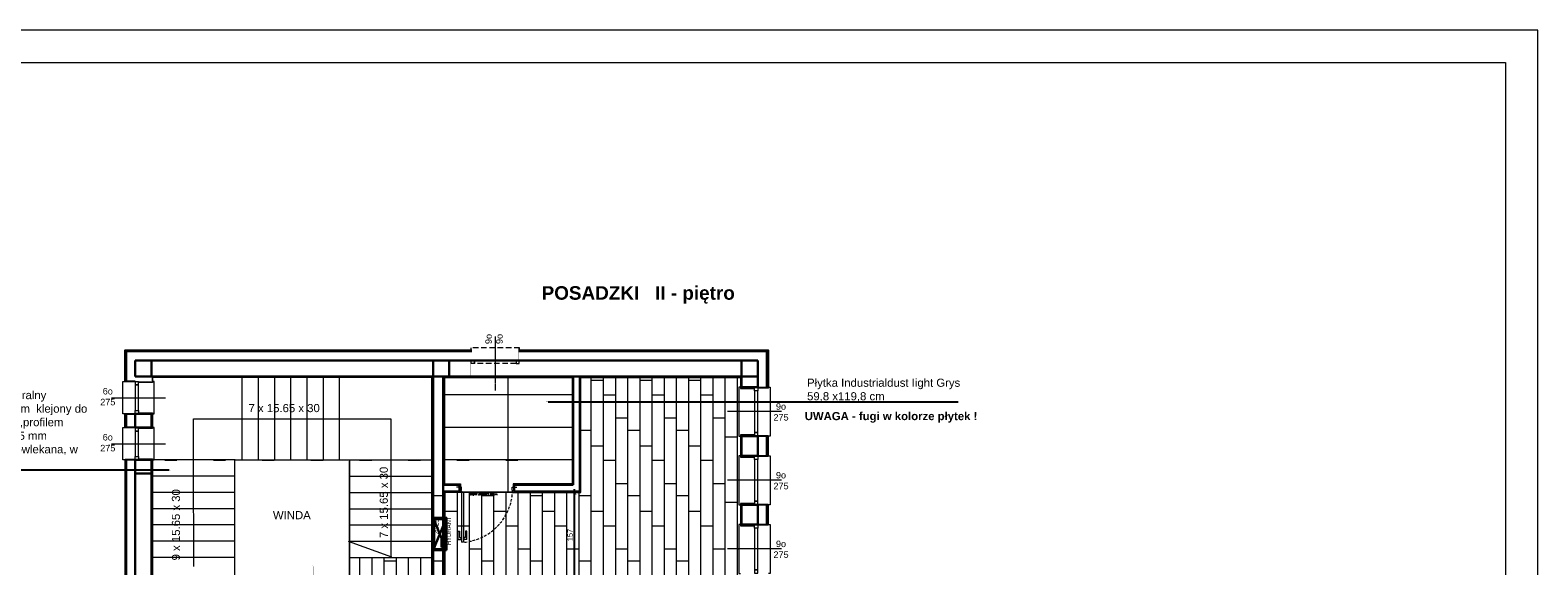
# Model space of a CAD drawing. Header units: millimetres. Extents: x -9038497 to 54128, y -10570064 to 59476.
# Tile 54 of 135: x 34971 to 37756, y 25113 to 26102. Entities that reach past the tile are written whole.
import ezdxf
from ezdxf import colors
from ezdxf.entities.mleader import LeaderData, LeaderLine
from ezdxf.math import Vec2, Vec3

# ---------------------------------------------------------------- set-up
doc = ezdxf.new("R2010")
doc.units = ezdxf.units.MM
doc.header["$LTSCALE"] = 0.8
doc.header["$PDMODE"] = 2
for name, pattern in [('Dash', [0.435, 0.3175, -0.1175]), ('DASHDOT', [1, 0.5, -0.25, 0, -0.25]), ('DASHED', [19.05, 12.7, -6.35]), ('DASHED2', [9.525, 6.35, -3.175])]:
    doc.linetypes.add(name, pattern=pattern)
for name, color, linetype, lineweight in [('0 proj_okna', 4, 'Continuous', 0), ('0 proj_widok widok widok', 7, 'Continuous', 0), ('A PPOŻ', 1, 'Continuous', 30), ('ocieplenie', 214, 'Continuous', 13), ('OPIS', 122, 'Continuous', 18), ('SCIANY', 1, 'Continuous', 30), ('tynk', 252, 'Continuous', 5)]:
    doc.layers.add(name, color=color, linetype=linetype, lineweight=lineweight)
for name, color, linetype in [('SCHODY', 2, 'Continuous'), ('STOLARKA', 4, 'Continuous'), ('strop podw.', 3, 'Continuous')]:
    doc.layers.add(name, color=color, linetype=linetype)
doc.styles.add('12', font='ARIALN.TTF', dxfattribs={"height": 12})
doc.styles.add('ARIAL_CE', font='arial.ttf', dxfattribs={"height": 15})
doc.styles.add('ARIAL_WYM50', font='arial.ttf', dxfattribs={"height": 15})
doc.styles.get("Standard").update_dxf_attribs({"font": 'g12f13.shx', "width": 0.8, "height": 10})
doc.styles.add('WYMIAR-20', font='ARIALN.TTF', dxfattribs={"height": 4})
doc.styles.add('WYMIAR-50', font='ARIALN.TTF', dxfattribs={"height": 10})
doc.dimstyles.new('SKALA-50', dxfattribs={"dimscale": 5, "dimtxt": 10, "dimasz": 1.5, "dimexe": 1.3, "dimexo": 1.3, "dimgap": 0.5, "dimtad": 1, "dimdec": 1, "dimrnd": 0.5, "dimdsep": 46, "dimtxsty": 'WYMIAR-50', "dimblk": 'ARCHTICK', "dimcen": 1.5, "dimdle": 1.3, "dimadec": 0, "dimazin": 0, "dimtfac": 1, "dimtdec": 1, "dimtix": 1, "dimtmove": 2, "dimatfit": 3, "dimfxl": 2, "dimfxlon": 1, "dimtolj": 1, "dimarcsym": 0})

# ---------------------------------------------------------------- blocks, each defined once
blk = doc.blocks.new('G$C5CBE0247')
at = {"layer": 'STOLARKA', "color": 5, "lineweight": 0}
for points in [[(0, 55), (0, 58), (60, 58), (60, 55)], [(0, 3), (0, 0), (60, 0), (60, 3)]]:
    blk.add_lwpolyline(points, dxfattribs=at)
for points in [[(0.5, 23), (6.5, 23), (6.5, 29), (0.5, 29)], [(53.5, 23), (6.5, 23), (6.5, 29), (53.5, 29)], [(59.5, 23), (53.5, 23), (53.5, 29), (59.5, 29)]]:
    blk.add_lwpolyline(points, close=True, dxfattribs=at)
blk = doc.blocks.new('G$C21C1C319')
at = {"layer": 'STOLARKA', "color": 5, "lineweight": 0}
blk.add_line((30, 0), (30, 100), dxfattribs=at)
for points in [[(0.5, 44), (6.5, 44), (6.5, 50), (0.5, 50)], [(53.5, 44), (6.5, 44), (6.5, 50), (53.5, 50)], [(59.5, 44), (53.5, 44), (53.5, 50), (59.5, 50)]]:
    blk.add_lwpolyline(points, close=True, dxfattribs=at)
blk.add_lwpolyline([(0, 24), (0, 21), (60, 21), (60, 24)], dxfattribs=at)
at = {"lineweight": 0, "ltscale": 40}
blk.add_blockref('G$C5CBE0247', (0, 21), dxfattribs=at)
blk = doc.blocks.new('G$C772A7A8F')
at = {"layer": 'STOLARKA', "color": 5, "lineweight": 0}
blk.add_line((100, 45), (0, 45), dxfattribs=at)
for points in [[(24, 0), (21, 0), (21, 90), (24, 90)], [(76, 0), (79, 0), (79, 90), (76, 90)]]:
    blk.add_lwpolyline(points, dxfattribs=at)
for points in [[(56, 89.5), (56, 83.5), (50, 83.5), (50, 89.5)], [(56, 83.5), (56, 6.5), (50, 6.5), (50, 83.5)], [(56, 0.5), (56, 6.5), (50, 6.5), (50, 0.5)]]:
    blk.add_lwpolyline(points, close=True, dxfattribs=at)
blk = doc.blocks.new('G$CFDD6B8A7')
at = {"color": 1}
for p, q in [((60, 33), (0, 8)), ((60, 8), (0, 33)), ((9.7, 16.2), (16.2, 14.5)), ((9.9, 17.1), (16.4, 15.4)), ((16.4, 15.4), (16.2, 14.5)), ((16.2, 14.5), (16.5, 14.3)), ((16.4, 15.4), (16.8, 15.4)), ((16.8, 15.4), (16.5, 14.3)), ((16.5, 14.3), (16.7, 14.2)), ((17.1, 15.6), (16.7, 13.9)), ((16.7, 13.9), (17, 13.8)), ((16.8, 15.4), (17.1, 15.4)), ((17.5, 15.5), (17, 13.8)), ((17.1, 15.6), (17.5, 15.5)), ((17.1, 14.1), (20.4, 13.7)), ((17.4, 15.3), (20.5, 14)), ((20.4, 13.7), (20.8, 13.6)), ((20.5, 14), (20.8, 13.9)), ((20.8, 13.9), (20.8, 13.6))]:
    blk.add_line(p, q, dxfattribs=at)
for points in [[(0, 8), (60, 8), (60, 33), (0, 33)], [(5.6, 17.6), (22.3, 17.6), (22.3, 11.3), (5.6, 11.3)]]:
    blk.add_lwpolyline(points, close=True, dxfattribs=at)
blk.add_lwpolyline([(4.8, 10.4), (55.2, 10.4, 0.414214), (57.6, 12.8), (57.6, 28.2, 0.414214), (55.2, 30.6), (4.8, 30.6, 0.414214), (2.4, 28.2), (2.4, 12.8, 0.414214)], format="xyb", close=True, dxfattribs=at)
for radius in [1.72, 0.822]:
    blk.add_circle((9.7, 14.5), radius, dxfattribs=at)
blk.add_arc((9.6, 14.5), 2.62, 84.9879, 25.3614, dxfattribs=at)
at = {"color": 1, "char_height": 8, "width": 34.782, "attachment_point": 1, "style": '12'}
for s, insert in [(' \\P20/25', (29.7, 44.1)), ('HYDRANT ', (9.5, 8))]:
    blk.add_mtext(s, dxfattribs=dict(at, insert=insert))
blk = doc.blocks.new('_ArchTick')
at = {"color": 0, "linetype": 'ByBlock', "const_width": 0.15}
blk.add_lwpolyline([(-0.5, -0.5), (0.5, 0.5)], dxfattribs=at)
blk = doc.blocks.new('*D2560')
at = {"layer": '0 proj_widok widok widok', "color": 0, "lineweight": -2, "ltscale": 0.8, "transparency": 16777216}
for p, q in [((35976, 25247.9), (35969.5, 25247.9)), ((35976, 25254.4), (35976, 25084.4)), ((35976, 25090.9), (35969.5, 25090.9))]:
    blk.add_line(p, q, dxfattribs=at)
at = {"layer": 'Defpoints', "color": 0, "lineweight": 0, "ltscale": 0.8, "transparency": 16777216}
for p in [(35977.3, 25247.9), (35976, 25090.9), (35977.3, 25090.9)]:
    blk.add_point(p, dxfattribs=at)
at = {"layer": '0 proj_widok widok widok', "color": 0, "lineweight": -2, "ltscale": 0.8, "transparency": 16777216, "xscale": 7.5, "yscale": 7.5, "zscale": 7.5}
for p, rotation in [((35976, 25247.9), 90), ((35976, 25090.9), 270)]:
    blk.add_blockref('_ArchTick', p, dxfattribs=dict(at, rotation=rotation))
at = {"layer": '0 proj_widok widok widok', "color": 0, "lineweight": 0, "ltscale": 0.8, "transparency": 16777216, "insert": (35968.4, 25169.4), "char_height": 10, "attachment_point": 5, "rotation": 90, "style": 'WYMIAR-50'}
blk.add_mtext('\\A1;157', dxfattribs=at)
blk = doc.blocks.new('klamka1 rz')
at = {"layer": '0 proj_okna', "lineweight": 0}
for p, q in [((4646.6, 29464.6), (4641.7, 29464.6)), ((4641.7, 29463.9), (4641.7, 29464.6)), ((4641.7, 29463.9), (4646.6, 29463.9)), ((4642.4, 29458.6), (4642.4, 29463.9)), ((4642.4, 29458.6), (4657.4, 29458.6)), ((4645.9, 29461.1), (4645.9, 29463.9)), ((4657.4, 29461.1), (4645.9, 29461.1)), ((4646.6, 29463.9), (4646.6, 29464.6)), ((4657.4, 29458.6), (4657.4, 29461.1))]:
    blk.add_line(p, q, dxfattribs=at)

msp = doc.modelspace()

# ---------------------------------------------------------------- linework, layer by layer
at = {"layer": '0 proj_okna', "lineweight": 0}
for p, q in [((35767.68, 25258.01), (35758.68, 25258.01)), ((35766.68, 25248.01), (35758.68, 25248.01)), ((35763.68, 25248.01), (35763.68, 25258.01)), ((35766.68, 25248.01), (35766.68, 25252.01)), ((35766.68, 25252.01), (35767.68, 25252.01)), ((35767.68, 25252.01), (35767.68, 25258.01)), ((35771.68, 25248.01), (35767.68, 25248.01)), ((35767.68, 25248.01), (35767.68, 25156.19)), ((35771.68, 25248.01), (35771.68, 25156.19)), ((35861.15, 25258.01), (35870.15, 25258.01)), ((35861.15, 25252.01), (35861.15, 25258.01)), ((35862.15, 25252.01), (35861.15, 25252.01)), ((35862.15, 25248.01), (35862.15, 25252.01)), ((35862.15, 25248.01), (35870.15, 25248.01)), ((35865.15, 25248.01), (35865.15, 25258.01)), ((35771.68, 25156.19), (35767.68, 25156.19))]:
    msp.add_line(p, q, dxfattribs=at)
for radius in [2.71, 2]:
    msp.add_arc((35766.68, 25248.01), radius, 0, 90, dxfattribs=at)
at = {"layer": '0 proj_okna', "linetype": 'DASHED2', "lineweight": 0}
msp.add_arc((35763.15, 25254.73), 99.03, 275.93595, 356.11372, dxfattribs=at)
at = {"layer": '0 proj_widok widok widok', "lineweight": 0}
for p, q in [((35853.59, 25460.11), (35853.59, 25248.75)), ((36006.95, 25460.05), (36006.95, 25090.57)), ((36029.45, 25460.06), (36029.45, 25093.13)), ((36051.95, 25460.07), (36051.95, 25093.13)), ((36074.45, 25460.08), (36074.45, 25093.13)), ((36096.95, 25460.09), (36096.95, 25093.13)), ((36119.45, 25460.1), (36119.45, 25093.13)), ((36141.95, 25460.1), (36141.95, 25090.57)), ((36164.45, 25460.11), (36164.45, 23814.08)), ((36186.95, 25460.12), (36186.95, 23814.08)), ((36209.45, 25460.13), (36209.45, 23814.08)), ((36231.95, 25460.14), (36231.95, 23814.08)), ((36254.45, 25460.15), (36254.45, 23814.08)), ((36276.95, 25460.16), (36276.95, 23814.08)), ((35972.04, 25428.07), (35736.04, 25428.07)), ((35970.92, 25368.27), (35736.04, 25368.27)), ((35972.04, 25308.47), (35736.04, 25308.47)), ((35736.95, 25248.03), (35736.95, 24956.03)), ((35759.45, 25248.03), (35759.45, 23814.08)), ((35766.53, 25248.69), (35862.66, 25248.69)), ((35862.57, 25248.75), (35766.55, 25248.75)), ((35781.95, 25248.69), (35781.95, 23814.08)), ((35804.45, 25248.69), (35804.45, 23814.08)), ((35826.95, 25248.69), (35826.95, 23814.08)), ((35849.45, 25248.69), (35849.45, 23814.08)), ((35871.95, 25248.03), (35871.95, 23814.08)), ((35894.45, 25248.03), (35894.45, 23814.08)), ((35916.95, 25248.03), (35916.95, 23814.08)), ((35939.45, 25248.03), (35939.45, 23814.08)), ((35961.95, 25248.03), (35961.95, 23814.08)), ((35984.45, 25248.03), (35984.45, 23814.08)), ((35579.45, 25128.03), (35579.45, 23814.08)), ((35601.95, 25128.03), (35601.95, 23814.08)), ((35624.45, 25128.03), (35624.45, 23814.08)), ((35646.95, 25128.03), (35646.95, 23814.08)), ((35669.45, 25128.03), (35669.45, 23814.08)), ((35691.95, 25128.03), (35691.95, 23814.08))]:
    msp.add_line(p, q, dxfattribs=at)
for points in [[(33556.39, 23153.8), (37756.39, 23153.8), (37756.39, 26101.8), (33556.39, 26101.8)], [(33556.39, 23153.8), (37756.39, 23153.8), (37756.39, 26101.8), (33556.39, 26101.8)], [(33876.39, 26041.8), (37696.39, 26041.8), (37696.39, 23213.8), (33876.39, 23213.8)]]:
    msp.add_lwpolyline(points, close=True, dxfattribs=at)
at = {"layer": 'ocieplenie', "lineweight": 0, "ltscale": 40}
for points, const_width in [([(35165.04, 25451.03), (35143.06, 25451.03), (35143.06, 25514.03), (36337.04, 25514.03), (36337.04, 25441.28), (36315.04, 25441.28)], 0.1), ([(35165.04, 25366.03), (35143.04, 25366.03), (35143.04, 25395.03), (35165.04, 25395.03)], 0.1), ([(36315.04, 25315.44), (36330.04, 25315.44), (36330.04, 25352.28), (36315.04, 25352.28)], 0.2), ([(36315.04, 25313.44), (36337.04, 25313.44), (36337.04, 25354.28), (36315.04, 25354.28)], 0.1), ([(35165.04, 25310.03), (35143.06, 25310.03), (35143.06, 24974.03), (34933.04, 24974.03), (34933.04, 24792.53), (34933.04, 24300.03), (35143.06, 24300.03), (35143.06, 24144.61), (35153.04, 24144.61)], 0.1), ([(36315.04, 25188.58), (36330.04, 25188.58), (36330.04, 25225.41), (36315.04, 25225.41)], 0.2), ([(36315.04, 25186.58), (36337.04, 25186.58), (36337.04, 25227.41), (36315.04, 25227.41)], 0.1)]:
    msp.add_lwpolyline(points, dxfattribs=dict(at, const_width=const_width))
at = {"layer": 'ocieplenie', "lineweight": -3, "ltscale": 40}
for points in [[(35165.04, 25453.03), (35146.06, 25453.03), (35146.06, 25511.03), (35787.01, 25511.03)], [(35165.01, 25453.03), (35148.03, 25453.03), (35148.06, 25509.03), (35787.01, 25509.03)], [(35873.04, 25511.03), (36334.04, 25511.03), (36334.04, 25441.28), (36315.04, 25441.28)], [(35873.04, 25509.03), (36332.04, 25509.03), (36332.04, 25441.28), (36315.04, 25441.28)], [(35165.04, 25368.03), (35146.04, 25368.03), (35146.04, 25393.03), (35165.04, 25393.03)], [(35165.04, 25368.03), (35148.04, 25368.03), (35148.04, 25393.03), (35165.04, 25393.03)], [(36315.04, 25315.44), (36334.04, 25315.44), (36334.04, 25352.28), (36315.04, 25352.28)], [(36315.11, 25315.44), (36332.04, 25315.44), (36332.04, 25352.28), (36315.04, 25352.28)], [(35165.04, 25308.03), (35146.06, 25308.03), (35146.06, 24971.03), (34936.04, 24971.03), (34936.04, 24792.53), (34936.04, 24303.03), (35146.06, 24303.03), (35146.06, 24146.61), (35165.04, 24146.61)], [(35165.04, 25308.03), (35148.06, 25308.03), (35148.06, 24969.03), (34938.04, 24969.03), (34938.04, 24792.53), (34938.04, 24305.03), (35148.06, 24305.03), (35148.06, 24146.61), (35165.04, 24146.61)], [(36315.04, 25188.58), (36334.04, 25188.58), (36334.04, 25225.41), (36315.04, 25225.41)], [(36315.11, 25188.58), (36332.04, 25188.58), (36332.04, 25225.41), (36315.04, 25225.41)]]:
    msp.add_lwpolyline(points, dxfattribs=at)
at = {"layer": 'ocieplenie', "lineweight": 0, "ltscale": 40}
for points in [[(35165.04, 25453.03, 0.2, 0.2, 0), (35150.06, 25453.03, 0.2, 0.2, 0), (35150.06, 25507.03, 0.2, 0.2, 0), (35787.01, 25507.03, 0, 0, 0)], [(35873.04, 25507.03, 0.2, 0.2, 0), (36330.04, 25507.03, 0.2, 0.2, 0), (36330.04, 25442.28, 0.2, 0.2, 0), (36315.04, 25442.28, 0.2, 0.2, 0)], [(35165.04, 25368.03, 0.2, 0.2, 0), (35150.04, 25368.03, 0.2, 0.2, 0), (35150.04, 25393.03, 0.2, 0.2, 0), (35165.04, 25393.03, 0.2, 0.2, 0)]]:
    msp.add_lwpolyline(points, format="xyseb", dxfattribs=at)
at = {"layer": 'ocieplenie', "linetype": 'Dash', "lineweight": 0, "const_width": 0.2}
for points in [[(35787.04, 25492.03), (35787, 25514.03)], [(35873.04, 25492.03), (35873.04, 25514.03)]]:
    msp.add_lwpolyline(points, dxfattribs=at)
at = {"layer": 'ocieplenie', "linetype": 'Dash', "lineweight": 0}
msp.add_lwpolyline([(35775.04, 25460.03), (35795.04, 25460.03)], dxfattribs=at)
at = {"layer": 'ocieplenie', "lineweight": -3, "ltscale": 40, "const_width": 0.2}
msp.add_lwpolyline([(35165.04, 25308.03), (35150.06, 25308.03), (35150.06, 24967.03), (34940.04, 24967.03), (34940.04, 24792.53), (34940.04, 24307.03), (35150.06, 24307.03), (35150.06, 24146.61), (35165.04, 24146.61)], dxfattribs=at)
at = {"layer": 'SCHODY', "linetype": 'Continuous', "lineweight": 0}
for p, q in [((35362.58, 25308.03), (35362.58, 25460.53)), ((35392.58, 25308.03), (35392.58, 25460.53)), ((35422.58, 25308.03), (35422.58, 25460.53)), ((35452.58, 25308.03), (35452.58, 25460.53)), ((35482.58, 25308.03), (35482.58, 25460.53)), ((35512.58, 25308.03), (35512.58, 25460.53)), ((35542.58, 25308.03), (35542.58, 25460.53)), ((35349.04, 25308.03), (35196.54, 25308.03)), ((35349.58, 25308.03), (35197.08, 25308.03)), ((35555.58, 25308.03), (35713.08, 25308.03)), ((35349.04, 25278.03), (35197.08, 25278.03)), ((35561.04, 25278.03), (35713.54, 25278.03)), ((35349.04, 25248.03), (35197.08, 25248.03)), ((35561.04, 25248.03), (35713.08, 25248.03)), ((35349.12, 25218.03), (35197.08, 25218.03)), ((35561.04, 25218.03), (35713.08, 25218.03)), ((35561.04, 25188.03), (35713.08, 25188.03)), ((35639.08, 25128.53), (35559.08, 25157.22)), ((35561.04, 25158.03), (35713.08, 25158.03)), ((35561.04, 25128.03), (35713.08, 25128.03))]:
    msp.add_line(p, q, dxfattribs=at)
at = {"layer": 'SCHODY', "lineweight": 0, "ltscale": 40}
for p, q in [((35349.04, 25188.03), (35197.08, 25188.03)), ((35349.04, 25158.03), (35197.08, 25158.03)), ((35349.04, 25128.03), (35197.08, 25128.03))]:
    msp.add_line(p, q, dxfattribs=at)
at = {"layer": 'SCHODY', "linetype": 'Continuous', "lineweight": 0}
msp.add_lwpolyline([(35273.04, 25111.52), (35272.79, 25308.03), (35272.79, 25384.03), (35637.29, 25384.03), (35637.29, 25128.03)], dxfattribs=at)
at = {"layer": 'SCIANY', "ltscale": 40}
for p, q in [((35195.04, 25492.03), (35165.04, 25492.03)), ((35165.04, 25492.03), (35165.04, 25462.03)), ((35195.04, 25462.03), (35195.04, 25492.03)), ((35715.08, 25492.03), (35195.04, 25492.03)), ((35195.04, 25492.03), (35195.04, 25462.03)), ((35745.04, 25492.03), (35715.04, 25492.03)), ((35715.04, 25492.03), (35715.04, 25462.03)), ((35715.08, 25462.03), (35715.08, 25492.03)), ((36285.04, 25492.03), (35745.04, 25492.03)), ((35745.04, 25492.03), (35745.04, 25462.03)), ((35745.04, 25462.03), (35745.04, 25492.03)), ((36285.04, 25462.03), (36285.04, 25492.03)), ((36315.04, 25492.03), (36285.04, 25492.03)), ((36285.04, 25492.03), (36285.04, 25462.03)), ((36315.04, 25462.03), (36315.04, 25492.03)), ((35165.04, 25462.03), (35195.04, 25462.03)), ((35195.04, 25462.03), (35715.08, 25462.03)), ((35715.04, 25462.03), (35745.04, 25462.03)), ((35734.04, 25462.03), (35715.04, 25462.03)), ((35715.04, 25462.03), (35715.04, 25092.56)), ((35734.04, 25092.56), (35734.04, 25462.03)), ((35745.04, 25462.03), (36285.04, 25462.03)), ((35986.04, 25462.03), (35974.04, 25462.03)), ((35974.04, 25462.03), (35974.04, 25262.03)), ((35986.04, 25250.03), (35986.04, 25462.03)), ((36285.04, 25462.03), (36315.04, 25462.03)), ((36315.04, 25462.03), (36285.04, 25462.03)), ((36285.04, 25462.03), (36285.04, 25442.28)), ((36315.04, 25442.28), (36315.04, 25462.03)), ((36285.04, 25442.28), (36315.04, 25442.28)), ((35165.04, 25368.03), (35165.04, 25393.03)), ((35165.04, 25393.03), (35195.04, 25393.03)), ((35195.04, 25393.03), (35195.04, 25368.03)), ((35195.04, 25368.03), (35165.04, 25368.03)), ((36285.04, 25352.28), (36315.04, 25352.28)), ((36285.04, 25315.44), (36285.04, 25352.28)), ((36315.04, 25352.28), (36315.04, 25315.44)), ((35195.04, 25308.03), (35165.04, 25308.03)), ((35165.04, 25308.03), (35165.04, 24952.03)), ((35165.04, 25283.03), (35165.04, 25308.03)), ((35165.04, 25308.03), (35195.04, 25308.03)), ((35195.04, 24952.03), (35195.04, 25308.03)), ((35195.04, 25308.03), (35195.04, 25283.03)), ((36315.04, 25315.44), (36285.04, 25315.44)), ((35195.04, 25283.03), (35165.04, 25283.03)), ((35764.11, 25262.03), (35734.04, 25262.03)), ((35734.04, 25262.03), (35734.04, 25250.03)), ((35734.04, 25250.03), (35764.11, 25250.03)), ((35764.11, 25250.03), (35764.11, 25262.03)), ((35974.04, 25262.03), (35865.04, 25262.03)), ((35865.04, 25262.03), (35865.04, 25250.03)), ((35865.04, 25250.03), (35986.04, 25250.03)), ((36315.04, 25225.44), (36285.04, 25225.44)), ((36285.04, 25225.44), (36285.04, 25188.61)), ((36315.04, 25188.61), (36315.04, 25225.44)), ((36285.04, 25188.61), (36315.04, 25188.61))]:
    msp.add_line(p, q, dxfattribs=at)
at = {"layer": 'SCIANY', "linetype": 'DASHDOT', "ltscale": 0.5, "const_width": 0.3}
for points in [[(35785.04, 25462.03), (35785.04, 25492.03)], [(35875.04, 25462.03), (35875.04, 25492.03)]]:
    msp.add_lwpolyline(points, dxfattribs=at)
at = {"layer": 'SCIANY', "ltscale": 40, "const_width": 0.3}
msp.add_lwpolyline([(35165.04, 25453.03), (35165.04, 25462.03), (35195.04, 25462.03), (35195.04, 25453.03)], close=True, dxfattribs=at)
msp.add_lwpolyline([(35375.54, 25111.56), (35375.54, 25092.56), (35351.04, 25092.56), (35351.04, 25306.03), (35559.04, 25306.03), (35559.04, 25092.56), (35493.54, 25092.56), (35493.54, 25111.56), (35540.04, 25111.56), (35540.04, 25287.03), (35370.04, 25287.03), (35370.04, 25111.52), (35375.54, 25111.52)], dxfattribs=at)
at = {"layer": 'STOLARKA', "color": 5, "linetype": 'Dash', "lineweight": 0}
msp.add_line((35830.04, 25536.03), (35830.04, 25436.03), dxfattribs=at)
at = {"layer": 'STOLARKA', "color": 5, "linetype": 'DASHED', "lineweight": 0}
msp.add_line((35830.04, 25536.03), (35830.04, 25436.03), dxfattribs=at)
msp.add_lwpolyline([(35875.04, 25512.03), (35875.04, 25515.03), (35785.04, 25515.03), (35785.04, 25512.03)], dxfattribs=at)
for points in [[(35785.54, 25492.03), (35791.54, 25492.03), (35791.54, 25486.03), (35785.54, 25486.03)], [(35791.54, 25492.03), (35868.54, 25492.03), (35868.54, 25486.03), (35791.54, 25486.03)], [(35874.54, 25492.03), (35868.54, 25492.03), (35868.54, 25486.03), (35874.54, 25486.03)]]:
    msp.add_lwpolyline(points, close=True, dxfattribs=at)
at = {"layer": 'strop podw.', "linetype": 'Dash', "lineweight": 0}
msp.add_line((35734.04, 25207.09), (35733.96, 25207.09), dxfattribs=at)
at = {"layer": 'tynk', "lineweight": 0, "ltscale": 40}
for p, q in [((35197.04, 25451.03), (35171.04, 25451.03)), ((35692.54, 25460.03), (35197.04, 25460.03)), ((35197.04, 25460.03), (35197.04, 25451.03)), ((35713.04, 25460.03), (35692.54, 25460.03)), ((35713.04, 25396.39), (35713.04, 25460.03)), ((35736.04, 25396.39), (35736.04, 25460.03)), ((35736.04, 25460.03), (35939.88, 25460.03)), ((35736.04, 25460.03), (35736.04, 25264.03)), ((35939.88, 25460.03), (35939.88, 25460.03)), ((35939.88, 25460.03), (35955.88, 25460.03)), ((35955.88, 25460.03), (35972.04, 25460.04)), ((35955.88, 25460.03), (35955.88, 25460.03)), ((35972.04, 25460.04), (35972.04, 25264.03)), ((35988.04, 25460.04), (36283.04, 25460.16)), ((35988.04, 25248.03), (35988.04, 25460.04)), ((36007.12, 25455.17), (36029.62, 25455.17)), ((36097.11, 25455.17), (36119.61, 25455.17)), ((36187.11, 25455.17), (36209.61, 25455.17)), ((36283.04, 25460.16), (36283.04, 25440.28)), ((36283.04, 25440.28), (36309.04, 25440.28)), ((36029.33, 25428.42), (36051.83, 25428.42)), ((36119.33, 25428.42), (36141.83, 25428.42)), ((36209.33, 25428.42), (36231.83, 25428.42)), ((35713.03, 25090.56), (35713.04, 25396.39)), ((35736.04, 25396.39), (35736.04, 25396.39)), ((36051.95, 25385.7), (36074.45, 25385.7)), ((36141.95, 25385.7), (36164.45, 25385.7)), ((36231.95, 25385.7), (36254.45, 25385.7)), ((35988.04, 25363.34), (36007.02, 25363.34)), ((36074.52, 25363.34), (36097.02, 25363.34)), ((36164.51, 25363.34), (36187.01, 25363.34)), ((36254.58, 25350.95), (36277.08, 25350.95)), ((36007.11, 25334.27), (36029.61, 25334.27)), ((36097.11, 25334.27), (36119.61, 25334.27)), ((36187.11, 25334.27), (36209.61, 25334.27)), ((35171.04, 25310.03), (35197.04, 25310.03)), ((35197.04, 25310.03), (35197.04, 24737.03)), ((35219.32, 25307.52), (35241.82, 25307.52)), ((35309.33, 25307.52), (35331.83, 25307.52)), ((35349.04, 25092.38), (35349.04, 25308.03)), ((35349.04, 25308.03), (35561.04, 25308.03)), ((35399.32, 25307.52), (35421.82, 25307.52)), ((35489.35, 25307.52), (35511.85, 25307.52)), ((35561.04, 25308.03), (35561.04, 25092.36)), ((35579.34, 25307.52), (35601.84, 25307.52)), ((35669.32, 25307.52), (35691.82, 25307.52)), ((35759.32, 25307.52), (35781.82, 25307.52)), ((35849.32, 25307.52), (35871.82, 25307.52)), ((36029.33, 25307.52), (36051.83, 25307.52)), ((36119.33, 25307.52), (36141.83, 25307.52)), ((36209.32, 25307.52), (36231.82, 25307.52)), ((35714.51, 25242.44), (35737.01, 25242.44)), ((35736.04, 25264.03), (35766.04, 25264.03)), ((35766.04, 25248.03), (35736.04, 25248.03)), ((35736.04, 25248.03), (35736.04, 25090.56)), ((35766.01, 25263.94), (35766.01, 25258.02)), ((35804.51, 25242.44), (35827.01, 25242.44)), ((35972.04, 25264.03), (35863.04, 25264.03)), ((35863.04, 25248.03), (35988.04, 25248.03)), ((35863.05, 25264.05), (35863.05, 25257.98)), ((35894.51, 25242.44), (35917.01, 25242.44)), ((35984.52, 25242.44), (36007.02, 25242.44)), ((36051.95, 25264.8), (36074.45, 25264.8)), ((36074.52, 25242.44), (36097.02, 25242.44)), ((36141.95, 25264.8), (36164.45, 25264.8)), ((36164.51, 25242.44), (36187.01, 25242.44)), ((36231.95, 25264.8), (36254.45, 25264.8)), ((35737.11, 25213.37), (35759.61, 25213.37)), ((35827.11, 25213.37), (35849.61, 25213.37)), ((35917.1, 25213.37), (35939.6, 25213.37)), ((36007.11, 25213.37), (36029.61, 25213.37)), ((36097.11, 25213.37), (36119.61, 25213.37)), ((36187.11, 25213.37), (36209.61, 25213.37)), ((36254.58, 25230.05), (36277.08, 25230.05)), ((35759.32, 25186.62), (35781.82, 25186.62)), ((35849.32, 25186.62), (35871.82, 25186.62)), ((35939.32, 25186.62), (35961.82, 25186.62)), ((36029.32, 25186.62), (36051.82, 25186.62)), ((36029.33, 25186.62), (36051.83, 25186.62)), ((36119.33, 25186.62), (36141.83, 25186.62)), ((36209.32, 25186.62), (36231.82, 25186.62)), ((35781.95, 25143.9), (35804.45, 25143.9)), ((35871.95, 25143.9), (35894.45, 25143.9)), ((35961.94, 25143.9), (35984.44, 25143.9)), ((36051.95, 25143.9), (36074.45, 25143.9)), ((36141.95, 25143.9), (36164.45, 25143.9)), ((36231.95, 25143.9), (36254.45, 25143.9)), ((36276.95, 25143.9), (36280.04, 25143.9)), ((35624.51, 25121.54), (35647.01, 25121.54)), ((35714.51, 25121.54), (35734.04, 25121.54)), ((35736.04, 25121.54), (35737.01, 25121.54)), ((35804.51, 25121.54), (35827.01, 25121.54)), ((35894.51, 25121.54), (35917.01, 25121.54)), ((35984.52, 25121.54), (36007.02, 25121.54)), ((36074.52, 25121.54), (36097.02, 25121.54)), ((36164.51, 25121.54), (36187.01, 25121.54))]:
    msp.add_line(p, q, dxfattribs=at)
for points in [[(35171.04, 25395.03), (35197.04, 25395.03), (35197.04, 25366.03), (35171.04, 25366.03)], [(36309.04, 25354.28), (36283.04, 25354.28), (36283.04, 25313.44), (36309.04, 25313.44)], [(35542.04, 25308.03), (35542.58, 25308.03)], [(36309.04, 25227.44), (36283.04, 25227.44), (36283.04, 25186.61), (36309.04, 25186.61)], [(35491.54, 25113.52), (35491.54, 25113.56)]]:
    msp.add_lwpolyline(points, dxfattribs=at)

# ---------------------------------------------------------------- block references
at = {"lineweight": 0, "ltscale": 40, "xscale": -1}
for name, p, rotation in [('G$C21C1C319', (35121.04, 25393.03), 270.0000000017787), ('G$C772A7A8F', (36259.04, 25442.28), 180), ('G$C21C1C319', (35121.04, 25308.03), 270.0000000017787), ('G$C772A7A8F', (36259.04, 25315.44), 180), ('G$C772A7A8F', (36259.04, 25188.61), 180)]:
    msp.add_blockref(name, p, dxfattribs=dict(at, rotation=rotation))
at = {"layer": '0 proj_okna', "lineweight": 0, "xscale": -1, "rotation": 270}
msp.add_blockref('klamka1 rz', (6303.1, 20518.99), dxfattribs=at)
at = {"layer": '0 proj_okna', "lineweight": 0, "rotation": 90.00000000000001}
msp.add_blockref('klamka1 rz', (65236.26, 20518.99), dxfattribs=at)
at = {"layer": 'A PPOŻ', "rotation": 90}
msp.add_blockref('G$CFDD6B8A7', (35748.04, 25141.15), dxfattribs=at)

# ---------------------------------------------------------------- texts
at = {"layer": '0 proj_widok widok widok', "lineweight": 0}
for s, width, insert, char_height, attachment_point, style in [('{\\fArial Unicode MS|b1|i0|c238|p34;POSADZKI   II - piętro}', 746.5531, (35915.7, 25629), 25, 1, 'WYMIAR-50'), ('{\\fArial Unicode MS|b1|i0|c238|p34;UWAGA - fugi w kolorze płytek !}', 746.5531, (36401.86, 25396.56), 15, 1, 'WYMIAR-50'), ('{\\Fromans|c238;\\Q15;\\W0.8;DRZWI DISKRET 90cm }', 53.6992, (35781.54, 25242.87), 4, 7, 'WYMIAR-20')]:
    msp.add_mtext_dynamic_manual_height_columns(s, width=width, gutter_width=50, heights=[0], dxfattribs=dict(at, insert=insert, char_height=char_height, attachment_point=attachment_point, style=style))
at = {"layer": 'OPIS', "char_height": 12, "width": 1777.5174, "attachment_point": 5, "style": 'ARIAL_CE'}
for s, insert, rotation in [('\\pi-120,l200.00024,t200.00024;9o\\P9o', (35827.82, 25491.45), 90.15445), ('\\pi-120,l200.00024,t200.00024;6o\\P275', (35074.16, 25424.79), 0.15445), ('\\pi-120,l200.00024,t200.00024;9o\\P275', (36318.04, 25396.59), 0.15445), ('\\pi-120,l200.00024,t200.00024;6o\\P275', (35074.16, 25339.79), 0.15445), ('\\pi-120,l200.00024,t200.00024;9o\\P275', (36318.04, 25269.76), 0.15445), ('\\pi-120,l200.00024,t200.00024;9o\\P275', (36318.04, 25142.93), 0.15445)]:
    msp.add_mtext(s, dxfattribs=dict(at, insert=insert, rotation=rotation))
at = {"layer": 'SCIANY', "color": 251, "ltscale": 40, "char_height": 15, "attachment_point": 1, "style": 'ARIAL_WYM50'}
for s, insert, width in [('\\A1;{\\C0;Płytka Industrialdust Iight Grys\\P59,8 x119,8 cm}', (36406.21, 25458.21), 415.259), ('\\A1;{\\C0; Posadzki  winylowe klejone - Dąb naturalny PARADOR  22.5cm X 120.9cm X 0.2 cm  klejony do stopni.Łączenie stopnia z podstopnicą ,profilem aluminiowym firmy KUBERIT nr 871 2,5 mm\\PListwa przypodłogowa Dolken10 cm powlekana, w kolorze czarnym.}', (34591.85, 25435.35), 509.3141), ('\\A1;{\\C0;7 x 15.65 x 30}', (35374.22, 25411.35), 193.6449), ('\\A1;{\\C0;WINDA}', (35419.3, 25213.59), 193.6449)]:
    msp.add_mtext(s, dxfattribs=dict(at, insert=insert, width=width))
at = {"layer": 'SCIANY', "color": 251, "ltscale": 40, "char_height": 15, "attachment_point": 1, "rotation": 90, "style": 'ARIAL_WYM50'}
for s, insert, width in [('\\A1;{\\C0;7 x 15.65 x 30}', (35616.59, 25163.9), 192.1449), ('\\A1;{\\C0;9 x 15.65 x 30}', (35232.54, 25122.49), 191.1449)]:
    msp.add_mtext(s, dxfattribs=dict(at, insert=insert, width=width))

# ---------------------------------------------------------------- dimensions: what is measured, and where the dimension line sits
at = {"layer": '0 proj_widok widok widok', "lineweight": 0, "ltscale": 0.8}
dim = msp.add_linear_dim(base=(35976.01, 25090.91), p1=(35977.28, 25247.89), p2=(35977.28, 25090.91), angle=90, dimstyle='SKALA-50', dxfattribs=at)
dim.commit()
dim.dimension.update_dxf_attribs({"geometry": '*D2560', "text_midpoint": (35968.4, 25169.4)})

# ---------------------------------------------------------------- leaders
at = {"layer": '0 proj_widok widok widok', "lineweight": 0}
ml = msp.add_multileader_mtext('Standard', dxfattribs=at)
ml.set_content('', color=256)
ml.set_leader_properties()
ml.build(insert=Vec2(0, 0))
ml.multileader.update_dxf_attribs({"text_right_attachment_type": 6, "dogleg_length": 0.36})
ctx = ml.context
ctx.base_point, ctx.plane_origin = Vec3(36685.43, 25415.43), Vec3(36141.55, 25415.43)
ctx.right_attachment = 6
notes = []
notes.append((ctx, [(0, (1, 1, 0), (36685.07, 25415.43), (1, 0), 0.36, [(0, [(35923.76, 25415.43)], 0, [])])]))
ctx.mtext.insert, ctx.mtext.flow_direction = Vec3(36687.43, 25417.43), 5
ml = msp.add_multileader_mtext('Standard', dxfattribs=at)
ml.set_content('', color=256)
ml.set_leader_properties()
ml.build(insert=Vec2(0, 0))
ml.multileader.update_dxf_attribs({"text_right_attachment_type": 6, "dogleg_length": 0.36})
ctx = ml.context
ctx.base_point, ctx.plane_origin = Vec3(34588.37, 25291.44), Vec3(35231.1, 25289.44)
ctx.right_attachment, ctx.text_align_type = 6, 2
notes.append((ctx, [(0, (1, 1, 0), (34592.73, 25289.44), (-1, 0), 0.36, [(0, [(35231.1, 25289.44)], 0, [])])]))
ctx.mtext.insert, ctx.mtext.alignment, ctx.mtext.flow_direction = Vec3(34590.37, 25293.44), 3, 5
for ctx, leaders in notes:
    for number, flags, end, landing, length, lines in leaders:
        leader = LeaderData()
        leader.index, (leader.has_last_leader_line, leader.has_dogleg_vector, leader.attachment_direction) = number, flags
        leader.last_leader_point, leader.dogleg_vector, leader.dogleg_length = Vec3(end), Vec3(landing), length
        for number, points, colour, breaks in lines:
            line = LeaderLine()
            line.index, line.vertices, line.color, line.breaks = number, Vec3.list(points), colors.encode_raw_color(colour), breaks
            leader.lines.append(line)
        ctx.leaders.append(leader)

doc.saveas('drawing.dxf')
